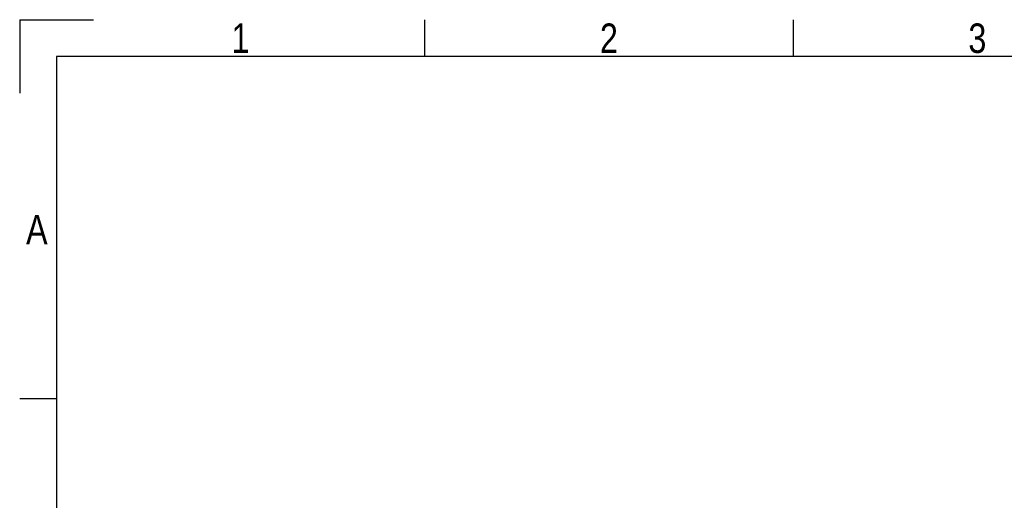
# Model space of a CAD drawing. Header units: millimetres. Extents: x 0 to 420, y 0 to 297.
# Tile 12 of 16: x 0 to 138, y 229 to 297. Entities that reach past the tile are written whole.
import ezdxf

# ---------------------------------------------------------------- set-up
doc = ezdxf.new("R2010")
doc.units = ezdxf.units.MM
doc.layers.add('CARTIGLIO', color=140, linetype='Continuous')
doc.styles.add('SLDTEXTSTYLE2', font='TXT', dxfattribs={"width": 0.821468})

msp = doc.modelspace()

# ---------------------------------------------------------------- linework, layer by layer
at = {"layer": 'CARTIGLIO', "linetype": 'Continuous'}
for p, q in [((0.0059, 296.99679), (0.0059, 286.64835)), ((0.0059, 296.99679), (10.35433, 296.99679)), ((56.92228, 291.82257), (56.92228, 296.99679)), ((108.66444, 291.82257), (108.66444, 296.99679)), ((414.8274, 291.82257), (5.18012, 291.82257)), ((5.18012, 291.82257), (5.18012, 5.171)), ((5.18012, 243.70236), (0.0059, 243.70236))]:
    msp.add_line(p, q, dxfattribs=at)

# ---------------------------------------------------------------- texts
at = {"layer": 'CARTIGLIO', "char_height": 4.13937, "attachment_point": 2, "style": 'SLDTEXTSTYLE2'}
for s, insert in [('1', (31.00754, 296.46286)), ('2', (82.7497, 296.46286)), ('3', (134.49186, 296.46286)), ('A', (2.41386, 269.55693))]:
    msp.add_mtext(s, dxfattribs=dict(at, insert=insert))

doc.saveas('drawing.dxf')
